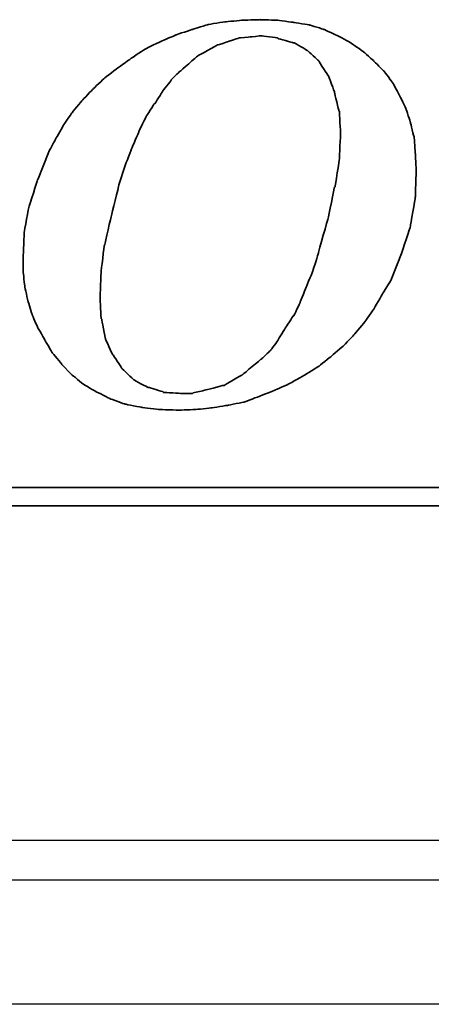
# Model space of a CAD drawing. Header units: millimetres. Extents: x 2891 to 6329, y -1599 to 860.
# Tile 146 of 256: x 3717 to 3722, y -919 to -907. Entities that reach past the tile are written whole.
import ezdxf
from ezdxf.lldxf.tags import DXFTag

# ---------------------------------------------------------------- set-up
doc = ezdxf.new("R2010")
doc.units = ezdxf.units.MM
doc.layers.get('0').update_dxf_attribs({"linetype": 'CONTINUOUS'})
doc.layers.add('DIM', color=4, linetype='CONTINUOUS')
doc.layers.add('layer 1', color=7, linetype='CONTINUOUS')
tags = doc.linetypes.add('DASHED', pattern=[25.72, 12.86, -12.86]).pattern_tags.tags
tags[6:7] = [DXFTag(74, 4), DXFTag(75, 0), DXFTag(340, '0'), DXFTag(46, 0.0), DXFTag(50, 0.0), DXFTag(44, 0.0), DXFTag(45, 0.0)]
tags[4:5] = [DXFTag(74, 4), DXFTag(75, 0), DXFTag(340, '0'), DXFTag(46, 0.0), DXFTag(50, 0.0), DXFTag(44, 0.0), DXFTag(45, 0.0)]

# ---------------------------------------------------------------- blocks, each defined once
blk = doc.blocks.new('TBI MOTION logo(完整正式版)')
at = {"layer": 'layer 1', "color": 22, "lineweight": 35}
for points, knots in [([(35.79625, -6.98375), (35.79625, -6.98375), (36.23125, -7.43875), (36.23125, -7.43875), (36.23125, -7.43875), (36.23125, -7.43875), (36.75625, -7.87125), (36.75625, -7.87125), (36.75625, -7.87125), (36.75625, -7.87125), (37.33125, -8.20375), (37.33125, -8.20375), (37.33125, -8.20375), (37.33125, -8.20375), (37.95625, -8.51875), (37.95625, -8.51875), (37.95625, -8.51875), (37.95625, -8.51875), (38.62625, -8.75875), (38.62625, -8.75875), (38.62625, -8.75875), (38.62625, -8.75875), (39.37125, -8.90375), (39.37125, -8.90375), (39.37125, -8.90375), (39.37125, -8.90375), (40.14125, -8.99875), (40.14125, -8.99875), (40.14125, -8.99875), (40.14125, -8.99875), (41.02625, -9.02375), (41.02625, -9.02375), (41.02625, -9.02375), (41.02625, -9.02375), (41.74625, -8.99875), (41.74625, -8.99875), (41.74625, -8.99875), (41.74625, -8.99875), (42.46625, -8.92375), (42.46625, -8.92375), (42.46625, -8.92375), (42.46625, -8.92375), (43.21125, -8.80625), (43.21125, -8.80625), (43.21125, -8.80625), (43.21125, -8.80625), (43.93125, -8.66375), (43.93125, -8.66375), (43.93125, -8.66375), (43.93125, -8.66375), (44.62625, -8.39875), (44.62625, -8.39875), (44.62625, -8.39875), (44.62625, -8.39875), (45.29625, -8.13375), (45.29625, -8.13375), (45.29625, -8.13375), (45.29625, -8.13375), (45.94625, -7.84375), (45.94625, -7.84375), (45.94625, -7.84375), (45.94625, -7.84375), (46.61625, -7.46375), (46.61625, -7.46375), (46.61625, -7.46375), (46.61625, -7.46375), (47.24125, -7.07875), (47.24125, -7.07875), (47.24125, -7.07875), (47.24125, -7.07875), (47.81625, -6.62375), (47.81625, -6.62375), (47.81625, -6.62375), (47.81625, -6.62375), (48.36875, -6.14375), (48.36875, -6.14375), (48.36875, -6.14375), (48.36875, -6.14375), (48.84625, -5.64125), (48.84625, -5.64125), (48.84625, -5.64125), (48.84625, -5.64125), (49.32625, -5.06375), (49.32625, -5.06375), (49.32625, -5.06375), (49.32625, -5.06375), (49.71125, -4.51374), (49.71125, -4.51374), (49.71125, -4.51374), (49.71125, -4.51374), (50.09625, -3.83874), (50.09625, -3.83874), (50.09625, -3.83874), (50.09625, -3.83874), (50.48125, -3.21374), (50.48125, -3.21374), (50.48125, -3.21374), (50.48125, -3.21374), (50.96125, -1.99125), (50.96125, -1.99125), (50.96125, -1.99125), (50.96125, -1.99125), (51.34375, -0.81875), (51.34375, -0.81875), (51.34375, -0.81875), (51.34375, -0.81875), (51.56125, 0.45624), (51.56125, 0.45624), (51.56125, 0.45624), (51.56125, 0.45624), (51.60625, 1.67624), (51.60625, 1.67624), (51.60625, 1.67624), (51.60625, 1.67624), (51.56125, 2.44625), (51.56125, 2.44625), (51.56125, 2.44625), (51.56125, 2.44625), (51.51125, 3.14125), (51.51125, 3.14125), (51.51125, 3.14125), (51.51125, 3.14125), (51.34375, 3.81125), (51.34375, 3.81125), (51.34375, 3.81125), (51.34375, 3.81125), (51.15125, 4.41125), (51.15125, 4.41125), (51.15125, 4.41125), (51.15125, 4.41125), (50.86125, 5.01125), (50.86125, 5.01125), (50.86125, 5.01125), (50.86125, 5.01125), (50.55125, 5.58875), (50.55125, 5.58875), (50.55125, 5.58875), (50.55125, 5.58875), (50.16625, 6.09125), (50.16625, 6.09125), (50.16625, 6.09125), (50.16625, 6.09125), (49.71125, 6.54875), (49.71125, 6.54875), (49.71125, 6.54875), (49.71125, 6.54875), (49.23125, 6.98125), (49.23125, 6.98125), (49.23125, 6.98125), (49.23125, 6.98125), (48.67875, 7.36625), (48.67875, 7.36625), (48.67875, 7.36625), (48.67875, 7.36625), (48.10375, 7.67625), (48.10375, 7.67625), (48.10375, 7.67625), (48.10375, 7.67625), (47.48125, 7.96375), (47.48125, 7.96375), (47.48125, 7.96375), (47.48125, 7.96375), (46.85625, 8.15625), (46.85625, 8.15625), (46.85625, 8.15625), (46.85625, 8.15625), (46.13625, 8.27624), (46.13625, 8.27624), (46.13625, 8.27624), (46.13625, 8.27624), (45.39125, 8.37125), (45.39125, 8.37125), (45.39125, 8.37125), (45.39125, 8.37125), (44.62625, 8.39624), (44.62625, 8.39624), (44.62625, 8.39624), (44.62625, 8.39624), (43.83625, 8.37125), (43.83625, 8.37125), (43.83625, 8.37125), (43.83625, 8.37125), (43.09125, 8.30125), (43.09125, 8.30125), (43.09125, 8.30125), (43.09125, 8.30125), (42.32125, 8.18125), (42.32125, 8.18125), (42.32125, 8.18125), (42.32125, 8.18125), (41.62875, 7.96375), (41.62875, 7.96375), (41.62875, 7.96375), (41.62875, 7.96375), (40.90625, 7.72625), (40.90625, 7.72625), (40.90625, 7.72625), (40.90625, 7.72625), (40.23624, 7.43625), (40.23624, 7.43625), (40.23624, 7.43625), (40.23624, 7.43625), (39.54124, 7.10125), (39.54124, 7.10125), (39.54124, 7.10125), (39.54124, 7.10125), (38.91625, 6.69125), (38.91625, 6.69125), (38.91625, 6.69125), (38.91625, 6.69125), (38.31625, 6.26125), (38.31625, 6.26125), (38.31625, 6.26125), (38.31625, 6.26125), (37.69125, 5.78125), (37.69125, 5.78125), (37.69125, 5.78125), (37.69125, 5.78125), (37.18625, 5.30125), (37.18625, 5.30125), (37.18625, 5.30125), (37.18625, 5.30125), (36.70625, 4.79624), (36.70625, 4.79624), (36.70625, 4.79624), (36.70625, 4.79624), (36.23125, 4.22125), (36.23125, 4.22125), (36.23125, 4.22125), (36.23125, 4.22125), (35.87124, 3.69375), (35.87124, 3.69375), (35.87124, 3.69375), (35.87124, 3.69375), (35.53125, 3.09125), (35.53125, 3.09125), (35.53125, 3.09125), (35.53125, 3.09125), (35.19875, 2.47125), (35.19875, 2.47125), (35.19875, 2.47125), (35.19875, 2.47125), (34.71625, 1.24625), (34.71625, 1.24625), (34.71625, 1.24625), (34.71625, 1.24625), (34.33125, 0.06874), (34.33125, 0.06874), (34.33125, 0.06874), (34.33125, 0.06874), (34.11625, -1.07875), (34.11625, -1.07875), (34.11625, -1.07875), (34.11625, -1.07875), (34.07125, -2.15875), (34.07125, -2.15875), (34.07125, -2.15875), (34.07125, -2.15875), (34.07125, -2.85375), (34.07125, -2.85375), (34.07125, -2.85375), (34.07125, -2.85375), (34.14125, -3.50375), (34.14125, -3.50375), (34.14125, -3.50375), (34.14125, -3.50375), (34.28625, -4.17375), (34.28625, -4.17375), (34.28625, -4.17375), (34.28625, -4.17375), (34.47625, -4.77624), (34.47625, -4.77624), (34.47625, -4.77624), (34.47625, -4.77624), (34.71625, -5.32625), (34.71625, -5.32625), (34.71625, -5.32625), (34.71625, -5.32625), (35.05375, -5.92875), (35.05375, -5.92875), (35.05375, -5.92875), (35.05375, -5.92875), (35.36375, -6.45375), (35.36375, -6.45375), (35.36375, -6.45375), (35.36375, -6.45375), (35.79625, -6.98375), (35.79625, -6.98375)], [0, 0, 0, 0, 0.01388889, 0.01388889, 0.01388889, 0.0138889, 0.02777778, 0.02777778, 0.02777778, 0.02777779, 0.04166667, 0.04166667, 0.04166667, 0.04166668, 0.05555556, 0.05555556, 0.05555556, 0.05555557, 0.06944444, 0.06944444, 0.06944444, 0.06944445, 0.08333333, 0.08333333, 0.08333333, 0.08333334, 0.09722222, 0.09722222, 0.09722222, 0.09722223, 0.11111111, 0.11111111, 0.11111111, 0.11111112, 0.125, 0.125, 0.125, 0.12500001, 0.13888889, 0.13888889, 0.13888889, 0.1388889, 0.15277778, 0.15277778, 0.15277778, 0.15277779, 0.16666667, 0.16666667, 0.16666667, 0.16666668, 0.18055556, 0.18055556, 0.18055556, 0.18055557, 0.19444444, 0.19444444, 0.19444444, 0.19444445, 0.20833333, 0.20833333, 0.20833333, 0.20833334, 0.22222222, 0.22222222, 0.22222222, 0.22222223, 0.23611111, 0.23611111, 0.23611111, 0.23611112, 0.25, 0.25, 0.25, 0.25000001, 0.26388889, 0.26388889, 0.26388889, 0.2638889, 0.27777778, 0.27777778, 0.27777778, 0.27777779, 0.29166667, 0.29166667, 0.29166667, 0.29166668, 0.30555556, 0.30555556, 0.30555556, 0.30555557, 0.31944444, 0.31944444, 0.31944444, 0.31944445, 0.33333333, 0.33333333, 0.33333333, 0.33333334, 0.34722222, 0.34722222, 0.34722222, 0.34722223, 0.36111111, 0.36111111, 0.36111111, 0.36111112, 0.375, 0.375, 0.375, 0.37500001, 0.38888889, 0.38888889, 0.38888889, 0.3888889, 0.40277778, 0.40277778, 0.40277778, 0.40277779, 0.41666667, 0.41666667, 0.41666667, 0.41666668, 0.43055556, 0.43055556, 0.43055556, 0.43055557, 0.44444444, 0.44444444, 0.44444444, 0.44444445, 0.45833333, 0.45833333, 0.45833333, 0.45833334, 0.47222222, 0.47222222, 0.47222222, 0.47222223, 0.48611111, 0.48611111, 0.48611111, 0.48611112, 0.5, 0.5, 0.5, 0.50000001, 0.51388889, 0.51388889, 0.51388889, 0.5138889, 0.52777778, 0.52777778, 0.52777778, 0.52777779, 0.54166667, 0.54166667, 0.54166667, 0.54166668, 0.55555556, 0.55555556, 0.55555556, 0.55555557, 0.56944444, 0.56944444, 0.56944444, 0.56944445, 0.58333333, 0.58333333, 0.58333333, 0.58333334, 0.59722222, 0.59722222, 0.59722222, 0.59722223, 0.61111111, 0.61111111, 0.61111111, 0.61111112, 0.625, 0.625, 0.625, 0.62500001, 0.63888889, 0.63888889, 0.63888889, 0.6388889, 0.65277778, 0.65277778, 0.65277778, 0.65277779, 0.66666667, 0.66666667, 0.66666667, 0.66666668, 0.68055556, 0.68055556, 0.68055556, 0.68055557, 0.69444444, 0.69444444, 0.69444444, 0.69444445, 0.70833333, 0.70833333, 0.70833333, 0.70833334, 0.72222222, 0.72222222, 0.72222222, 0.72222223, 0.73611111, 0.73611111, 0.73611111, 0.73611112, 0.75, 0.75, 0.75, 0.75000001, 0.76388889, 0.76388889, 0.76388889, 0.7638889, 0.77777778, 0.77777778, 0.77777778, 0.77777779, 0.79166667, 0.79166667, 0.79166667, 0.79166668, 0.80555556, 0.80555556, 0.80555556, 0.80555557, 0.81944444, 0.81944444, 0.81944444, 0.81944445, 0.83333333, 0.83333333, 0.83333333, 0.83333334, 0.84722222, 0.84722222, 0.84722222, 0.84722223, 0.86111111, 0.86111111, 0.86111111, 0.86111112, 0.875, 0.875, 0.875, 0.87500001, 0.88888889, 0.88888889, 0.88888889, 0.8888889, 0.90277778, 0.90277778, 0.90277778, 0.90277779, 0.91666667, 0.91666667, 0.91666667, 0.91666668, 0.93055556, 0.93055556, 0.93055556, 0.93055557, 0.94444444, 0.94444444, 0.94444444, 0.94444445, 0.95833333, 0.95833333, 0.95833333, 0.95833334, 0.97222222, 0.97222222, 0.97222222, 0.97222223, 0.98611111, 0.98611111, 0.98611111, 0.98611112, 1, 1, 1, 1]), ([(38.33875, 1.03124), (38.33875, 1.03124), (38.62625, 1.89625), (38.62625, 1.89625), (38.62625, 1.89625), (38.62625, 1.89625), (38.91625, 2.66375), (38.91625, 2.66375), (38.91625, 2.66375), (38.91625, 2.66375), (39.22625, 3.38125), (39.22625, 3.38125), (39.22625, 3.38125), (39.22625, 3.38125), (39.22625, 3.40624), (39.22625, 3.40624), (39.22625, 3.40624), (39.22625, 3.40624), (39.56124, 4.07624), (39.56124, 4.07624), (39.56124, 4.07624), (39.56124, 4.07624), (39.92125, 4.65125), (39.92125, 4.65125), (39.92125, 4.65125), (39.92125, 4.65125), (39.94625, 4.65125), (39.94625, 4.65125), (39.94625, 4.65125), (39.94625, 4.65125), (40.28125, 5.17875), (40.28125, 5.17875), (40.28125, 5.17875), (40.28125, 5.17875), (40.28125, 5.20375), (40.28125, 5.20375), (40.28125, 5.20375), (40.28125, 5.20375), (40.66875, 5.68625), (40.66875, 5.68625), (40.66875, 5.68625), (40.66875, 5.68625), (40.66875, 5.70625), (40.66875, 5.70625), (40.66875, 5.70625), (40.66875, 5.70625), (41.05124, 6.09125), (41.05124, 6.09125), (41.05124, 6.09125), (41.05124, 6.09125), (41.07625, 6.09125), (41.07625, 6.09125), (41.07625, 6.09125), (41.07625, 6.09125), (41.84125, 6.76625), (41.84125, 6.76625), (41.84125, 6.76625), (41.84125, 6.76625), (41.86625, 6.78625), (41.86625, 6.78625), (41.86625, 6.78625), (41.86625, 6.78625), (42.73125, 7.26624), (42.73125, 7.26624), (42.73125, 7.26624), (42.73125, 7.26624), (42.75625, 7.26624), (42.75625, 7.26624), (42.75625, 7.26624), (42.75625, 7.26624), (43.18625, 7.41125), (43.18625, 7.41125), (43.18625, 7.41125), (43.18625, 7.41125), (43.64125, 7.55625), (43.64125, 7.55625), (43.64125, 7.55625), (43.64125, 7.55625), (43.66625, 7.55625), (43.66625, 7.55625), (43.66625, 7.55625), (43.66625, 7.55625), (43.69125, 7.58124), (43.69125, 7.58124), (43.69125, 7.58124), (43.69125, 7.58124), (44.19125, 7.62625), (44.19125, 7.62625), (44.19125, 7.62625), (44.19125, 7.62625), (44.67125, 7.67625), (44.67125, 7.67625), (44.67125, 7.67625), (44.67125, 7.67625), (44.69625, 7.67625), (44.69625, 7.67625), (44.69625, 7.67625), (44.69625, 7.67625), (45.41875, 7.58124), (45.41875, 7.58124), (45.41875, 7.58124), (45.41875, 7.58124), (45.44125, 7.55625), (45.44125, 7.55625), (45.44125, 7.55625), (45.44125, 7.55625), (46.11125, 7.36625), (46.11125, 7.36625), (46.11125, 7.36625), (46.11125, 7.36625), (46.13625, 7.36625), (46.13625, 7.36625), (46.13625, 7.36625), (46.13625, 7.36625), (46.15875, 7.36625), (46.15875, 7.36625), (46.15875, 7.36625), (46.15875, 7.36625), (46.73625, 7.02624), (46.73625, 7.02624), (46.73625, 7.02624), (46.73625, 7.02624), (46.76125, 7.00624), (46.76125, 7.00624), (46.76125, 7.00624), (46.76125, 7.00624), (47.24125, 6.57124), (47.24125, 6.57124), (47.24125, 6.57124), (47.24125, 6.57124), (47.26625, 6.54875), (47.26625, 6.54875), (47.26625, 6.54875), (47.26625, 6.54875), (47.26625, 6.52375), (47.26625, 6.52375), (47.26625, 6.52375), (47.26625, 6.52375), (47.67375, 5.89875), (47.67375, 5.89875), (47.67375, 5.89875), (47.67375, 5.89875), (47.69625, 5.89875), (47.69625, 5.89875), (47.69625, 5.89875), (47.69625, 5.89875), (47.69625, 5.87625), (47.69625, 5.87625), (47.69625, 5.87625), (47.69625, 5.87625), (47.96125, 5.15625), (47.96125, 5.15625), (47.96125, 5.15625), (47.96125, 5.15625), (47.96125, 5.13125), (47.96125, 5.13125), (47.96125, 5.13125), (47.96125, 5.13125), (48.15125, 4.31875), (48.15125, 4.31875), (48.15125, 4.31875), (48.15125, 4.31875), (48.17625, 4.31875), (48.17625, 4.31875), (48.17625, 4.31875), (48.17625, 4.31875), (48.17625, 4.29125), (48.17625, 4.29125), (48.17625, 4.29125), (48.17625, 4.29125), (48.22625, 3.33125), (48.22625, 3.33125), (48.22625, 3.33125), (48.22625, 3.33125), (48.22625, 3.30875), (48.22625, 3.30875), (48.22625, 3.30875), (48.22625, 3.30875), (48.17625, 2.20624), (48.17625, 2.20624), (48.17625, 2.20624), (48.17625, 2.20624), (48.17625, 2.18124), (48.17625, 2.18124), (48.17625, 2.18124), (48.17625, 2.18124), (47.98375, 0.93624), (47.98375, 0.93624), (47.98375, 0.93624), (47.98375, 0.93624), (47.96125, 0.93624), (47.96125, 0.93624), (47.96125, 0.93624), (47.96125, 0.93624), (47.67375, -0.45874), (47.67375, -0.45874), (47.67375, -0.45874), (47.67375, -0.45874), (47.24125, -1.99125), (47.24125, -1.99125), (47.24125, -1.99125), (47.24125, -1.99125), (47.24125, -2.01874), (47.24125, -2.01874), (47.24125, -2.01874), (47.24125, -2.01874), (47.00125, -2.78375), (47.00125, -2.78375), (47.00125, -2.78375), (47.00125, -2.78375), (46.71125, -3.50375), (46.71125, -3.50375), (46.71125, -3.50375), (46.71125, -3.50375), (46.42625, -4.19875), (46.42625, -4.19875), (46.42625, -4.19875), (46.42625, -4.19875), (46.42625, -4.22375), (46.42625, -4.22375), (46.42625, -4.22375), (46.42625, -4.22375), (46.13625, -4.82374), (46.13625, -4.82374), (46.13625, -4.82374), (46.13625, -4.82374), (46.11125, -4.82374), (46.11125, -4.82374), (46.11125, -4.82374), (46.11125, -4.82374), (45.77625, -5.35125), (45.77625, -5.35125), (45.77625, -5.35125), (45.77625, -5.35125), (45.44125, -5.87875), (45.44125, -5.87875), (45.44125, -5.87875), (45.44125, -5.87875), (45.44125, -5.90375), (45.44125, -5.90375), (45.44125, -5.90375), (45.44125, -5.90375), (45.10625, -6.35875), (45.10625, -6.35875), (45.10625, -6.35875), (45.10625, -6.35875), (45.08125, -6.38375), (45.08125, -6.38375), (45.08125, -6.38375), (45.08125, -6.38375), (44.69625, -6.74375), (44.69625, -6.74375), (44.69625, -6.74375), (44.69625, -6.74375), (43.88375, -7.41625), (43.88375, -7.41625), (43.88375, -7.41625), (43.88375, -7.41625), (43.85625, -7.43875), (43.85625, -7.43875), (43.85625, -7.43875), (43.85625, -7.43875), (43.04125, -7.91875), (43.04125, -7.91875), (43.04125, -7.91875), (43.04125, -7.91875), (43.01625, -7.91875), (43.01625, -7.91875), (43.01625, -7.91875), (43.01625, -7.91875), (42.99625, -7.91875), (42.99625, -7.91875), (42.99625, -7.91875), (42.99625, -7.91875), (42.08125, -8.15875), (42.08125, -8.15875), (42.08125, -8.15875), (42.08125, -8.15875), (41.65125, -8.25625), (41.65125, -8.25625), (41.65125, -8.25625), (41.65125, -8.25625), (41.62875, -8.27875), (41.62875, -8.27875), (41.62875, -8.27875), (41.62875, -8.27875), (41.60125, -8.27875), (41.60125, -8.27875), (41.60125, -8.27875), (41.60125, -8.27875), (41.12125, -8.27875), (41.12125, -8.27875), (41.12125, -8.27875), (41.12125, -8.27875), (40.35624, -8.23125), (40.35624, -8.23125), (40.35624, -8.23125), (40.35624, -8.23125), (40.33125, -8.23125), (40.33125, -8.23125), (40.33125, -8.23125), (40.33125, -8.23125), (40.30625, -8.20375), (40.30625, -8.20375), (40.30625, -8.20375), (40.30625, -8.20375), (39.68375, -8.01375), (39.68375, -8.01375), (39.68375, -8.01375), (39.68375, -8.01375), (39.66124, -8.01375), (39.66124, -8.01375), (39.66124, -8.01375), (39.66124, -8.01375), (39.63625, -8.01375), (39.63625, -8.01375), (39.63625, -8.01375), (39.63625, -8.01375), (39.01125, -7.67875), (39.01125, -7.67875), (39.01125, -7.67875), (39.01125, -7.67875), (38.98875, -7.65375), (38.98875, -7.65375), (38.98875, -7.65375), (38.98875, -7.65375), (38.48625, -7.17375), (38.48625, -7.17375), (38.48625, -7.17375), (38.48625, -7.17375), (38.45875, -7.14875), (38.45875, -7.14875), (38.45875, -7.14875), (38.45875, -7.14875), (38.45875, -7.12875), (38.45875, -7.12875), (38.45875, -7.12875), (38.45875, -7.12875), (38.07625, -6.54875), (38.07625, -6.54875), (38.07625, -6.54875), (38.07625, -6.54875), (38.05125, -6.54875), (38.05125, -6.54875), (38.05125, -6.54875), (38.05125, -6.54875), (38.05125, -6.52875), (38.05125, -6.52875), (38.05125, -6.52875), (38.05125, -6.52875), (37.74125, -5.85375), (37.74125, -5.85375), (37.74125, -5.85375), (37.74125, -5.85375), (37.74125, -5.82875), (37.74125, -5.82875), (37.74125, -5.82875), (37.74125, -5.82875), (37.57375, -4.96875), (37.57375, -4.96875), (37.57375, -4.96875), (37.57375, -4.96875), (37.54625, -4.94375), (37.54625, -4.94375), (37.54625, -4.94375), (37.54625, -4.94375), (37.50125, -4.03375), (37.50125, -4.03375), (37.50125, -4.03375), (37.50125, -4.03375), (37.50125, -4.00875), (37.50125, -4.00875), (37.50125, -4.00875), (37.50125, -4.00875), (37.54625, -2.85375), (37.54625, -2.85375), (37.54625, -2.85375), (37.54625, -2.85375), (37.69125, -1.65875), (37.69125, -1.65875), (37.69125, -1.65875), (37.69125, -1.65875), (37.71624, -1.63375), (37.71624, -1.63375), (37.71624, -1.63375), (37.71624, -1.63375), (38.00375, -0.33875), (38.00375, -0.33875), (38.00375, -0.33875), (38.00375, -0.33875), (38.33875, 1.00624), (38.33875, 1.00624), (38.33875, 1.00624), (38.33875, 1.00624), (38.33875, 1.03124), (38.33875, 1.03124)], [0, 0, 0, 0, 0.01010101, 0.01010101, 0.01010101, 0.01010102, 0.02020202, 0.02020202, 0.02020202, 0.02020203, 0.03030303, 0.03030303, 0.03030303, 0.03030304, 0.04040404, 0.04040404, 0.04040404, 0.04040405, 0.05050505, 0.05050505, 0.05050505, 0.05050506, 0.06060606, 0.06060606, 0.06060606, 0.06060607, 0.07070707, 0.07070707, 0.07070707, 0.07070708, 0.08080808, 0.08080808, 0.08080808, 0.08080809, 0.09090909, 0.09090909, 0.09090909, 0.0909091, 0.1010101, 0.1010101, 0.1010101, 0.10101011, 0.11111111, 0.11111111, 0.11111111, 0.11111112, 0.12121212, 0.12121212, 0.12121212, 0.12121213, 0.13131313, 0.13131313, 0.13131313, 0.13131314, 0.14141414, 0.14141414, 0.14141414, 0.14141415, 0.15151515, 0.15151515, 0.15151515, 0.15151516, 0.16161616, 0.16161616, 0.16161616, 0.16161617, 0.17171717, 0.17171717, 0.17171717, 0.17171718, 0.18181818, 0.18181818, 0.18181818, 0.18181819, 0.19191919, 0.19191919, 0.19191919, 0.1919192, 0.2020202, 0.2020202, 0.2020202, 0.20202021, 0.21212121, 0.21212121, 0.21212121, 0.21212122, 0.22222222, 0.22222222, 0.22222222, 0.22222223, 0.23232323, 0.23232323, 0.23232323, 0.23232324, 0.24242424, 0.24242424, 0.24242424, 0.24242425, 0.25252525, 0.25252525, 0.25252525, 0.25252526, 0.26262626, 0.26262626, 0.26262626, 0.26262627, 0.27272727, 0.27272727, 0.27272727, 0.27272728, 0.28282828, 0.28282828, 0.28282828, 0.28282829, 0.29292929, 0.29292929, 0.29292929, 0.2929293, 0.3030303, 0.3030303, 0.3030303, 0.30303031, 0.31313131, 0.31313131, 0.31313131, 0.31313132, 0.32323232, 0.32323232, 0.32323232, 0.32323233, 0.33333333, 0.33333333, 0.33333333, 0.33333334, 0.34343434, 0.34343434, 0.34343434, 0.34343435, 0.35353535, 0.35353535, 0.35353535, 0.35353536, 0.36363636, 0.36363636, 0.36363636, 0.36363637, 0.37373737, 0.37373737, 0.37373737, 0.37373738, 0.38383838, 0.38383838, 0.38383838, 0.38383839, 0.39393939, 0.39393939, 0.39393939, 0.3939394, 0.4040404, 0.4040404, 0.4040404, 0.40404041, 0.41414141, 0.41414141, 0.41414141, 0.41414142, 0.42424242, 0.42424242, 0.42424242, 0.42424243, 0.43434343, 0.43434343, 0.43434343, 0.43434344, 0.44444444, 0.44444444, 0.44444444, 0.44444445, 0.45454545, 0.45454545, 0.45454545, 0.45454546, 0.46464646, 0.46464646, 0.46464646, 0.46464647, 0.47474747, 0.47474747, 0.47474747, 0.47474748, 0.48484848, 0.48484848, 0.48484848, 0.48484849, 0.49494949, 0.49494949, 0.49494949, 0.4949495, 0.50505051, 0.50505051, 0.50505051, 0.50505052, 0.51515152, 0.51515152, 0.51515152, 0.51515153, 0.52525253, 0.52525253, 0.52525253, 0.52525254, 0.53535354, 0.53535354, 0.53535354, 0.53535355, 0.54545455, 0.54545455, 0.54545455, 0.54545456, 0.55555556, 0.55555556, 0.55555556, 0.55555557, 0.56565657, 0.56565657, 0.56565657, 0.56565658, 0.57575758, 0.57575758, 0.57575758, 0.57575759, 0.58585859, 0.58585859, 0.58585859, 0.5858586, 0.5959596, 0.5959596, 0.5959596, 0.59595961, 0.60606061, 0.60606061, 0.60606061, 0.60606062, 0.61616162, 0.61616162, 0.61616162, 0.61616163, 0.62626263, 0.62626263, 0.62626263, 0.62626264, 0.63636364, 0.63636364, 0.63636364, 0.63636365, 0.64646465, 0.64646465, 0.64646465, 0.64646466, 0.65656566, 0.65656566, 0.65656566, 0.65656567, 0.66666667, 0.66666667, 0.66666667, 0.66666668, 0.67676768, 0.67676768, 0.67676768, 0.67676769, 0.68686869, 0.68686869, 0.68686869, 0.6868687, 0.6969697, 0.6969697, 0.6969697, 0.69696971, 0.70707071, 0.70707071, 0.70707071, 0.70707072, 0.71717172, 0.71717172, 0.71717172, 0.71717173, 0.72727273, 0.72727273, 0.72727273, 0.72727274, 0.73737374, 0.73737374, 0.73737374, 0.73737375, 0.74747475, 0.74747475, 0.74747475, 0.74747476, 0.75757576, 0.75757576, 0.75757576, 0.75757577, 0.76767677, 0.76767677, 0.76767677, 0.76767678, 0.77777778, 0.77777778, 0.77777778, 0.77777779, 0.78787879, 0.78787879, 0.78787879, 0.7878788, 0.7979798, 0.7979798, 0.7979798, 0.79797981, 0.80808081, 0.80808081, 0.80808081, 0.80808082, 0.81818182, 0.81818182, 0.81818182, 0.81818183, 0.82828283, 0.82828283, 0.82828283, 0.82828284, 0.83838384, 0.83838384, 0.83838384, 0.83838385, 0.84848485, 0.84848485, 0.84848485, 0.84848486, 0.85858586, 0.85858586, 0.85858586, 0.85858587, 0.86868687, 0.86868687, 0.86868687, 0.86868688, 0.87878788, 0.87878788, 0.87878788, 0.87878789, 0.88888889, 0.88888889, 0.88888889, 0.8888889, 0.8989899, 0.8989899, 0.8989899, 0.89898991, 0.90909091, 0.90909091, 0.90909091, 0.90909092, 0.91919192, 0.91919192, 0.91919192, 0.91919193, 0.92929293, 0.92929293, 0.92929293, 0.92929294, 0.93939394, 0.93939394, 0.93939394, 0.93939395, 0.94949495, 0.94949495, 0.94949495, 0.94949496, 0.95959596, 0.95959596, 0.95959596, 0.95959597, 0.96969697, 0.96969697, 0.96969697, 0.96969698, 0.97979798, 0.97979798, 0.97979798, 0.97979799, 0.98989899, 0.98989899, 0.98989899, 0.989899, 1, 1, 1, 1]), ([(75.90875, -9.47875), (75.90875, -9.47875), (75.90875, -12.28625), (75.90875, -12.28625), (75.90875, -12.28625), (75.90875, -12.28625), (75.90875, -12.47875), (75.90875, -12.47875), (75.90875, -12.47875), (75.90875, -12.47875), (75.71625, -12.47875), (75.71625, -12.47875), (75.71625, -12.47875), (75.71625, -12.47875), (-88.32875, -12.47875), (-88.32875, -12.47875), (-88.32875, -12.47875), (-88.32875, -12.47875), (-88.32875, -13.29375), (-88.32875, -13.29375), (-88.32875, -13.29375), (-88.32875, -13.29375), (82.89125, -13.29375), (82.89125, -13.29375), (82.89125, -13.29375), (82.89125, -13.29375), (75.90875, -9.47875), (75.90875, -9.47875)], [0, 0, 0, 0, 0.14285714, 0.14285714, 0.14285714, 0.14285715, 0.28571429, 0.28571429, 0.28571429, 0.2857143, 0.42857143, 0.42857143, 0.42857143, 0.42857144, 0.57142857, 0.57142857, 0.57142857, 0.57142858, 0.71428571, 0.71428571, 0.71428571, 0.71428572, 0.85714286, 0.85714286, 0.85714286, 0.85714287, 1, 1, 1, 1])]:
    blk.add_open_spline(points, degree=3, knots=knots, dxfattribs=at)

msp = doc.modelspace()

# ---------------------------------------------------------------- linework, layer by layer
at = {"linetype": 'Continuous'}
msp.add_line((3899.613, -916.903), (3641.125, -916.904), dxfattribs=at)
at = {"linetype": 'DASHED'}
msp.add_line((3899.119, -918.953), (3641.125, -918.953), dxfattribs=at)
at = {"linetype": 'Continuous'}
msp.add_open_spline([(3899.492, -917.403), (3641.125, -917.403)], degree=1, dxfattribs=at)

# ---------------------------------------------------------------- block references
at = {"layer": 'DIM', "color": 7, "xscale": 0.2802190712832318, "yscale": 0.2802190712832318, "zscale": 0.2802190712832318}
msp.add_blockref('TBI MOTION logo(完整正式版)', (3707.366, -908.996), dxfattribs=at)

doc.saveas('drawing.dxf')
